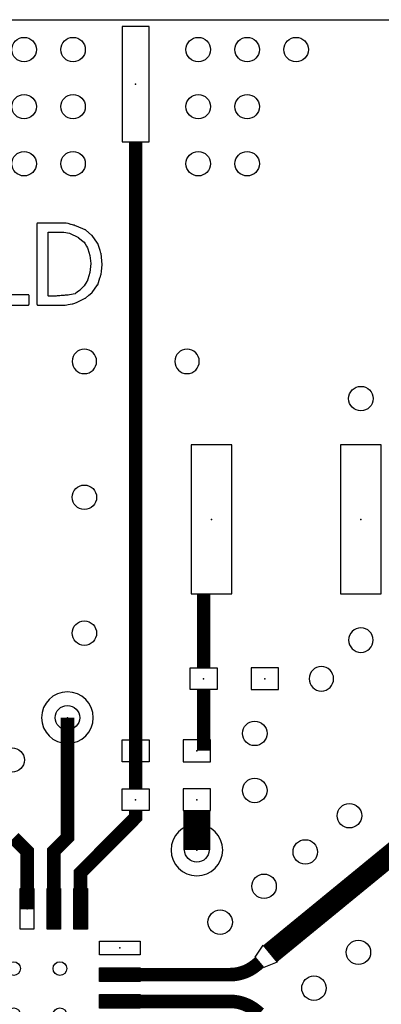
# Model space of a CAD drawing. Extents: x -0.28 to 1.53, y -0.26 to 1.53.
# Tile 11 of 45: x 0.75 to 1.02, y 0.78 to 1.5. Entities that reach past the tile are written whole.
import ezdxf
from ezdxf.enums import TextEntityAlignment as Align

# ---------------------------------------------------------------- set-up
doc = ezdxf.new("R2010")
doc.units = 0
doc.header["$MEASUREMENT"] = 0
doc.linetypes.add('SSCOMP', pattern=[101, 100, 1])
doc.layers.get('0').update_dxf_attribs({"linetype": 'CONTINUOUS'})
for name, color, linetype in [('COM-NS', 4, 'CONTINUOUS'), ('HOL', 1, 'CONTINUOUS'), ('LND-NS', 5, 'CONTINUOUS'), ('NET', 7, 'CONTINUOUS'), ('PAD-CM', 14, 'CONTINUOUS'), ('PAD-NS', 5, 'CONTINUOUS'), ('PCB', 7, 'CONTINUOUS'), ('SLK-NS', 7, 'CONTINUOUS'), ('TRA-03', 40, 'CONTINUOUS'), ('TRA-NS', 5, 'CONTINUOUS'), ('via', 7, 'CONTINUOUS')]:
    doc.layers.add(name, color=color, linetype=linetype)
doc.layers.get('COM-NS').off()
doc.layers.get('TRA-03').off()

# ---------------------------------------------------------------- blocks, each defined once
blk = doc.blocks.new('HOL-D01')
at = {"layer": 'HOL', "linetype": 'Continuous'}
blk.add_circle((0, 0), 0.005, dxfattribs=at)
blk = doc.blocks.new('VIA-D01-D0')
at = {"layer": 'HOL'}
blk.add_blockref('HOL-D01', (0, 0), dxfattribs=at)
at = {"layer": 'NET'}
blk.add_attdef('NET', text='', height=0.01, dxfattribs=at).set_placement((0, 0), align=Align.MIDDLE)
blk = doc.blocks.new('LND-NS-4-D03-D01')
at = {"layer": 'LND-NS'}
blk.add_lwpolyline([(-0.015, -0.005), (0.015, -0.005), (0.015, 0.005), (-0.015, 0.005)], close=True, dxfattribs=at)
blk.add_point((0, 0), dxfattribs=at)
blk = doc.blocks.new('HMC_LP4-NS')
at = {"layer": 'LND-NS', "xscale": -1, "rotation": 90}
for p in [(-0.04921, 0.07799), (-0.02953, 0.07799), (-0.00984, 0.07799), (0.00984, 0.07799), (0.02953, 0.07799), (0.04921, 0.07799)]:
    blk.add_blockref('LND-NS-4-D03-D01', p, dxfattribs=at)
at = {"layer": 'LND-NS'}
for p in [(-0.07799, 0.04921), (-0.07799, 0.02953), (-0.07799, 0.00984), (-0.07799, -0.00984), (-0.07799, -0.02953), (-0.07799, -0.04921)]:
    blk.add_blockref('LND-NS-4-D03-D01', p, dxfattribs=at)
at = {"layer": 'LND-NS', "xscale": -1}
for p in [(0.07799, 0.04921), (0.07799, 0.02953), (0.07799, 0.00984), (0.07799, -0.00984), (0.07799, -0.02953), (0.07799, -0.04921)]:
    blk.add_blockref('LND-NS-4-D03-D01', p, dxfattribs=at)
at = {"layer": 'LND-NS', "rotation": 90}
for p in [(-0.04921, -0.07799), (-0.02953, -0.07799), (-0.00984, -0.07799), (0.00984, -0.07799), (0.02953, -0.07799), (0.04921, -0.07799)]:
    blk.add_blockref('LND-NS-4-D03-D01', p, dxfattribs=at)
at = {"layer": 'via'}
for p in [(-0.034, 0.034), (0, 0.034), (0.034, 0.034), (-0.034, 0), (0, 0), (0.034, 0), (-0.034, -0.034), (0, -0.034), (0.034, -0.034)]:
    blk.add_blockref('VIA-D01-D0', p, dxfattribs=at)
blk = doc.blocks.new('PAD-NS-4-2D79-D76')
at = {"layer": 'PAD-NS', "linetype": 'Continuous'}
blk.add_lwpolyline([(-1.395, -0.38), (1.395, -0.38), (1.395, 0.38), (-1.395, 0.38)], close=True, dxfattribs=at)
blk.add_point((0, 0), dxfattribs=at)
blk = doc.blocks.new('L60061CT DIODE-NS')
at = {"layer": 'PAD-NS', "xscale": 0.03936999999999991, "yscale": 0.03936999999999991, "zscale": 0.03936999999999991, "rotation": 270}
for p in [(-0.04488, 0), (0.06496, 0)]:
    blk.add_blockref('PAD-NS-4-2D79-D76', p, dxfattribs=at)
blk = doc.blocks.new('HOL-D018')
at = {"layer": 'HOL'}
blk.add_circle((0, 0), 0.009, dxfattribs=at)
blk = doc.blocks.new('VIA-D018-D0')
at = {"layer": 'HOL'}
blk.add_blockref('HOL-D018', (0, 0), dxfattribs=at)
at = {"layer": 'NET'}
blk.add_attdef('NET', text='', height=0.01, dxfattribs=at).set_placement((0, 0), align=Align.MIDDLE)
blk = doc.blocks.new('PAD-NS-4-D085-D02')
at = {"layer": 'PAD-NS'}
blk.add_lwpolyline([(-0.0425, -0.01), (0.0425, -0.01), (0.0425, 0.01), (-0.0425, 0.01)], close=True, dxfattribs=at)
blk.add_point((0, 0), dxfattribs=at)
blk = doc.blocks.new('SMA-NS')
at = {"layer": 'PAD-NS'}
blk.add_blockref('PAD-NS-4-D085-D02', (0.0475, 0), dxfattribs=at)
at = {"layer": 'via'}
for p in [(0.022, 0.118), (0.022, 0.082), (0.064, 0.082), (0.106, 0.082), (0.022, 0.046), (0.064, 0.046), (0.106, 0.046), (0.022, -0.046), (0.064, -0.046), (0.106, -0.046), (0.022, -0.082), (0.064, -0.082), (0.106, -0.082), (0.022, -0.118)]:
    blk.add_blockref('VIA-D018-D0', p, dxfattribs=at)
blk = doc.blocks.new('LND-NS-4-D02-D016')
at = {"layer": 'LND-NS'}
blk.add_lwpolyline([(-0.01, -0.008), (0.01, -0.008), (0.01, 0.008), (-0.01, 0.008)], close=True, dxfattribs=at)
blk.add_point((0, 0), dxfattribs=at)
blk = doc.blocks.new('0402_16-NS')
at = {"layer": 'LND-NS'}
blk.add_blockref('LND-NS-4-D02-D016', (-0.0225, 0), dxfattribs=at)
at = {"layer": 'LND-NS', "xscale": -1}
blk.add_blockref('LND-NS-4-D02-D016', (0.0225, 0), dxfattribs=at)
blk = doc.blocks.new('PAD-CM-0-D038')
at = {"layer": 'PAD-CM', "linetype": 'Continuous'}
blk.add_lwpolyline([(-0.019, 0, 1), (0.019, 0, 1)], format="xyb", close=True, dxfattribs=at)
blk.add_point((0, 0), dxfattribs=at)
blk = doc.blocks.new('VIA-D018-D038')
at = {"layer": 'HOL', "linetype": 'Continuous'}
blk.add_blockref('HOL-D018', (0, 0), dxfattribs=at)
at = {"layer": 'PAD-CM', "linetype": 'Continuous'}
blk.add_blockref('PAD-CM-0-D038', (0, 0), dxfattribs=at)
at = {"layer": 'NET', "linetype": 'Continuous'}
blk.add_attdef('NET', text='', height=0.02, dxfattribs=at).set_placement((0, 0), align=Align.MIDDLE)

msp = doc.modelspace()

# ---------------------------------------------------------------- linework, layer by layer
at = {"layer": 'PCB'}
msp.add_lwpolyline([(0, 1.5), (1.5, 1.5), (1.5, 0), (0, 0)], close=True, dxfattribs=at)
at = {"layer": 'SLK-NS'}
for points in [[(0.76711, 1.2905), (0.767116, 1.290422), (0.767134, 1.290345), (0.767164, 1.290273), (0.767205, 1.290206), (0.767256, 1.290146), (0.767316, 1.290095), (0.767383, 1.290054), (0.767455, 1.290024), (0.767532, 1.290006), (0.76761, 1.29), (0.78773, 1.29), (0.78773, 1.290001), (0.7878, 1.290005), (0.789064, 1.290185), (0.789078, 1.290186), (0.789088, 1.290188), (0.790028, 1.290322), (0.790078, 1.290326), (0.790114, 1.290334), (0.793073, 1.290756), (0.793078, 1.290756), (0.793082, 1.290757), (0.79349, 1.290815), (0.79349, 1.290817), (0.793531, 1.290823), (0.793606, 1.290846), (0.794141, 1.291061), (0.794155, 1.291064), (0.794227, 1.291094), (0.794233, 1.291098), (0.795132, 1.291459), (0.795155, 1.291464), (0.795227, 1.291494), (0.79524, 1.291502), (0.796123, 1.291857), (0.796155, 1.291864), (0.796227, 1.291894), (0.796247, 1.291906), (0.797114, 1.292254), (0.797155, 1.292264), (0.797227, 1.292294), (0.797254, 1.292311), (0.797666, 1.292476), (0.797665, 1.292477), (0.797703, 1.292493), (0.798221, 1.292752), (0.798227, 1.292754), (0.798231, 1.292757), (0.802593, 1.294933), (0.802592, 1.294934), (0.802626, 1.294951), (0.80269, 1.294996), (0.805289, 1.297162), (0.805294, 1.297165), (0.805354, 1.297216), (0.80755, 1.299046), (0.807549, 1.299047), (0.807586, 1.299079), (0.807637, 1.299139), (0.811691, 1.304811), (0.811693, 1.304813), (0.811697, 1.304819), (0.81171, 1.304841), (0.811734, 1.30488), (0.811735, 1.304883), (0.811737, 1.304886), (0.811767, 1.304959), (0.811768, 1.304965), (0.813464, 1.310067), (0.813476, 1.310095), (0.813482, 1.310119), (0.814193, 1.312262), (0.814202, 1.312287), (0.814217, 1.312364), (0.814492, 1.314825), (0.814494, 1.314832), (0.814496, 1.314858), (0.815037, 1.319694), (0.815037, 1.319709), (0.815039, 1.319722), (0.815038, 1.319747), (0.815039, 1.319773), (0.815037, 1.319788), (0.815037, 1.3198), (0.814499, 1.325156), (0.814494, 1.325218), (0.814491, 1.325229), (0.814217, 1.32796), (0.814216, 1.32796), (0.814213, 1.327991), (0.814195, 1.328068), (0.813477, 1.330231), (0.813476, 1.330235), (0.813474, 1.330239), (0.811765, 1.335388), (0.811746, 1.335433), (0.811737, 1.335454), (0.811736, 1.335457), (0.811734, 1.33546), (0.811719, 1.335484), (0.811697, 1.335521), (0.807637, 1.341191), (0.807636, 1.34119), (0.807607, 1.341229), (0.80755, 1.341284), (0.80271, 1.345324), (0.802646, 1.34537), (0.802575, 1.345404), (0.796171, 1.347959), (0.796155, 1.347966), (0.796153, 1.347966), (0.795227, 1.348336), (0.795155, 1.348366), (0.795147, 1.348368), (0.794405, 1.348663), (0.794358, 1.348681), (0.794208, 1.348724), (0.794155, 1.348746), (0.794078, 1.348764), (0.794065, 1.348765), (0.793158, 1.349025), (0.793155, 1.349026), (0.793148, 1.349028), (0.792185, 1.349303), (0.792155, 1.349316), (0.792081, 1.349333), (0.790163, 1.349883), (0.790155, 1.349886), (0.790136, 1.34989), (0.788668, 1.35031), (0.788608, 1.350324), (0.78853, 1.35033), (0.76761, 1.35033), (0.767532, 1.350324), (0.767455, 1.350306), (0.767383, 1.350276), (0.767316, 1.350235), (0.767256, 1.350184), (0.767205, 1.350124), (0.767164, 1.350057), (0.767134, 1.349985), (0.767116, 1.349908), (0.76711, 1.34983)], [(0.77537, 1.296818), (0.77537, 1.343512), (0.775578, 1.34372), (0.78691, 1.34372), (0.786972, 1.343714), (0.791045, 1.342895), (0.791114, 1.342874), (0.797676, 1.339588), (0.79772, 1.339564), (0.80179, 1.336301), (0.801846, 1.336241), (0.802541, 1.335083), (0.802554, 1.335053), (0.802595, 1.334986), (0.802611, 1.334967), (0.803549, 1.333406), (0.803554, 1.333393), (0.803595, 1.333326), (0.803601, 1.333319), (0.804282, 1.332185), (0.804307, 1.332123), (0.804513, 1.331402), (0.804524, 1.331355), (0.804532, 1.331337), (0.805949, 1.326363), (0.80596, 1.326324), (0.806505, 1.322481), (0.806506, 1.322472), (0.806507, 1.322466), (0.806775, 1.320583), (0.806774, 1.320581), (0.805959, 1.314002), (0.805949, 1.313967), (0.804532, 1.308993), (0.804524, 1.308975), (0.804513, 1.308928), (0.804307, 1.308207), (0.804282, 1.308145), (0.803601, 1.307011), (0.803595, 1.307004), (0.803554, 1.306937), (0.803549, 1.306924), (0.802611, 1.305363), (0.802595, 1.305344), (0.802554, 1.305277), (0.802541, 1.305247), (0.801845, 1.304087), (0.801804, 1.304041), (0.79865, 1.300877), (0.798646, 1.300874), (0.798643, 1.30087), (0.798532, 1.300759), (0.798502, 1.300734), (0.796711, 1.299388), (0.796706, 1.299385), (0.796699, 1.299379), (0.795722, 1.298645), (0.795706, 1.298635), (0.795683, 1.298616), (0.795259, 1.298297), (0.795147, 1.298249), (0.791075, 1.29744), (0.791072, 1.29744), (0.79105, 1.297436), (0.790014, 1.297349), (0.79, 1.29735), (0.789922, 1.297344), (0.789904, 1.29734), (0.787931, 1.297175), (0.787922, 1.297174), (0.78702, 1.297098), (0.787, 1.2971), (0.786922, 1.297094), (0.786897, 1.297088), (0.785003, 1.29693), (0.785, 1.29693), (0.784922, 1.296924), (0.784915, 1.296922), (0.784026, 1.296848), (0.784, 1.29685), (0.783922, 1.296844), (0.78389, 1.296837), (0.78201, 1.296679), (0.782, 1.29668), (0.781922, 1.296674), (0.781908, 1.296671), (0.781182, 1.29661), (0.775578, 1.29661)]]:
    msp.add_lwpolyline(points, close=True, dxfattribs=at)
msp.add_lwpolyline([(0.72629, 1.29), (0.76082, 1.29), (0.760898, 1.290006), (0.760975, 1.290024), (0.761047, 1.290054), (0.761114, 1.290095), (0.761174, 1.290146), (0.761225, 1.290206), (0.761266, 1.290273), (0.761296, 1.290345), (0.761314, 1.290422), (0.76132, 1.2905), (0.76132, 1.29694), (0.761314, 1.297018), (0.761296, 1.297095), (0.761266, 1.297167), (0.761225, 1.297234), (0.761174, 1.297294), (0.761114, 1.297345), (0.761047, 1.297386), (0.760975, 1.297416), (0.760898, 1.297434), (0.76082, 1.29744), (0.734258, 1.29744)], dxfattribs=at)
at = {"layer": 'TRA-NS', "linetype": 'SSCOMP'}
for points, const_width in [([(0.839684, 1.41), (0.839685, 0.933892)], 0.01), ([(0.889685, 1.077333), (0.889685, 1.022914)], 0.01), ([(0.889685, 0.961892), (0.889685, 1.006914)], 0.01), ([(0.839685, 0.933892), (0.839685, 0.953892)], 0.01), ([(0.884685, 0.917892), (0.884685, 0.888897)], 0.02), ([(0.750024, 0.897912), (0.759842, 0.888016), (0.759842, 0.845121)], 0.01)]:
    msp.add_lwpolyline(points, dxfattribs=dict(at, const_width=const_width))
for points, const_width in [([(0.93859, 0.81258), (1.189214, 1.018014, -0.1733643), (1.208232, 1.024812), (1.247634, 1.024812)], 0.016), ([(0.930856, 0.80624), (0.928065, 0.803953, -0.1733594), (0.909047, 0.797155), (0.812992, 0.797155)], 0.01), ([(0.930856, 0.768384), (0.928065, 0.770671, 0.1733594), (0.909047, 0.777469), (0.812992, 0.77747)], 0.01)]:
    msp.add_lwpolyline(points, format="xyb", dxfattribs=dict(at, const_width=const_width))
for points in [[(0.779527, 0.830619, 0.01, 0.01, 0), (0.779527, 0.888016, 0.01, 0.01, 0), (0.789527, 0.898016, 0.01, 0.01, 0), (0.789527, 0.986288, 0, 0, 0)], [(0.799212, 0.830619, 0.01, 0.01, 0), (0.799212, 0.872117, 0.01, 0.01, 0), (0.839685, 0.912892, 0.01, 0.01, 0), (0.839685, 0.917892, 0, 0, 0)]]:
    msp.add_lwpolyline(points, format="xyseb", dxfattribs=at)
at = {"layer": 'TRA-NS'}
msp.add_lwpolyline([(0.927686, 0.810107), (0.933518, 0.818767), (0.943661, 0.806393), (0.934025, 0.802374)], close=True, dxfattribs=at)

# ---------------------------------------------------------------- block references
for p in [(1.00347, 0.813579), (0.970791, 0.787195)]:
    msp.add_blockref('VIA-D018-D0', p)
at = {"layer": 'COM-NS'}
for name, p, rotation in [('SMA-NS', (0.839684, 1.5), 270), ('L60061CT DIODE-NS', (0.960403, 1.132254), 180), ('0402_16-NS', (0.912185, 1.014914), 180), ('0402_16-NS', (0.862185, 0.961892), 180), ('0402_16-NS', (0.862185, 0.925892), 180)]:
    msp.add_blockref(name, p, dxfattribs=dict(at, rotation=rotation))
msp.add_blockref('HMC_LP4-NS', (0.75, 0.767627), dxfattribs=at)
at = {"layer": 'TRA-03', "xscale": -1, "rotation": 180}
for p in [(0.801987, 1.248496), (0.877452, 1.248496), (1.005285, 1.043365), (0.976253, 1.014914)]:
    msp.add_blockref('VIA-D018-D0', p, dxfattribs=at)
at = {"layer": 'TRA-03'}
for p in [(1.005285, 1.221143), (0.801987, 1.148496), (0.801987, 1.048496), (0.927268, 0.974708), (0.74885, 0.955136), (0.927268, 0.932708), (0.996874, 0.914116), (0.964392, 0.887491), (0.934103, 0.862178), (0.901823, 0.835774)]:
    msp.add_blockref('VIA-D018-D0', p, dxfattribs=at)
at = {"layer": 'via', "rotation": 180}
for p in [(0.789527, 0.986288), (0.884685, 0.888892)]:
    msp.add_blockref('VIA-D018-D038', p, dxfattribs=at)

doc.saveas('drawing.dxf')
